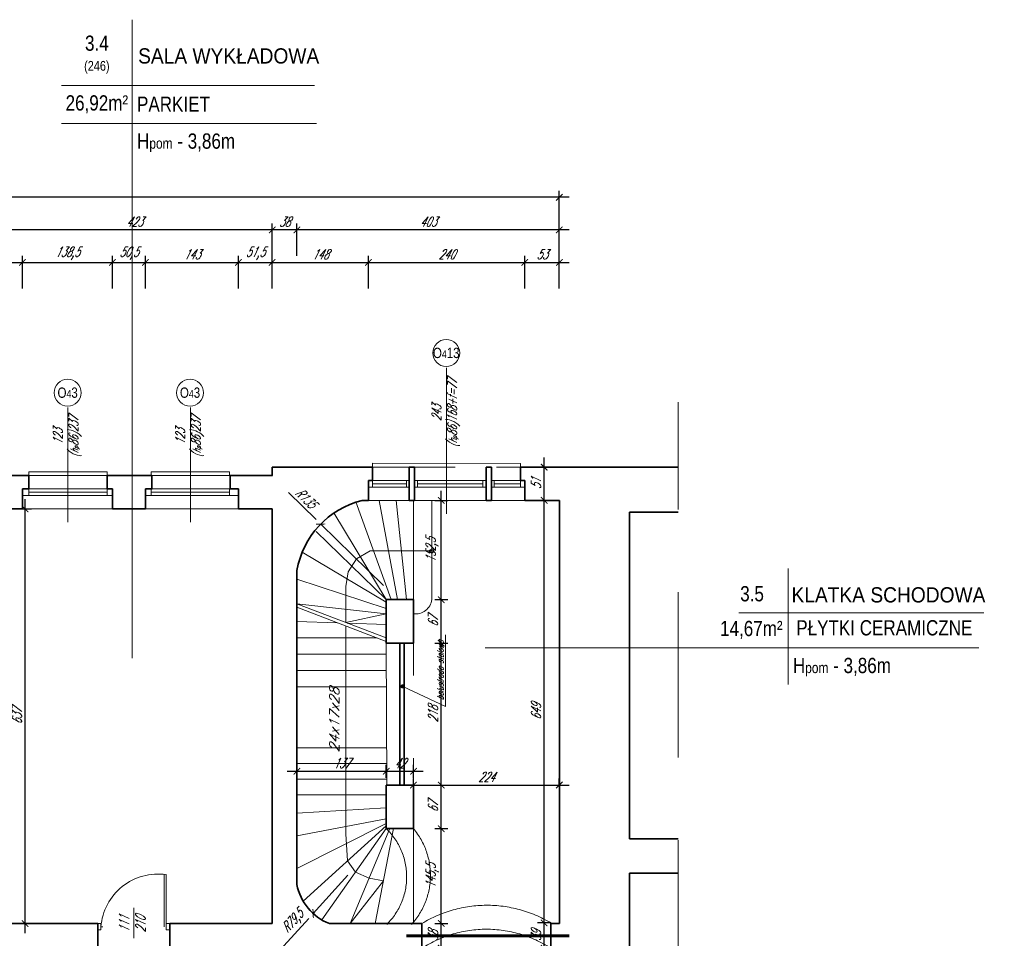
# Model space of a CAD drawing. Header units: millimetres. Extents: x 402 to 79005, y -7782 to 89952.
# Tile 81 of 256: x 26849 to 28362, y 16968 to 18379. Entities that reach past the tile are written whole.
import ezdxf

# ---------------------------------------------------------------- set-up
doc = ezdxf.new("R2010")
doc.units = ezdxf.units.MM
doc.header["$LTSCALE"] = 10
doc.linetypes.add('ACAD_ISO12W100', pattern=[21, 12, -3, 0, -3, 0, -3])
doc.linetypes.add('DASHED', pattern=[19.05, 12.7, -6.35])
doc.layers.get('0').update_dxf_attribs({"lineweight": 0})
doc.layers.get('Defpoints').update_dxf_attribs({"color": 253})
for name, color, linetype, lineweight in [('01 parter - ściany', 253, 'Continuous', 35), ('03-01_okna', 253, 'Continuous', 15), ('03-02_schody', 253, 'Continuous', 5), ('03_drzwi', 253, 'Continuous', 15), ('04-1_widok', 253, 'Continuous', 5), ('04-2_nad', 253, 'DASHED', 5), ('05-01_wymiary', 253, 'Continuous', 5), ('05-03_opis', 253, 'Continuous', 5)]:
    doc.layers.add(name, color=color, linetype=linetype, lineweight=lineweight)
doc.styles.add('ariel', font='ARIAL.TTF', dxfattribs={"width": 0.8})
doc.styles.add('ariel_wym', font='simplex.shx', dxfattribs={"width": 0.65, "oblique": 25})
doc.dimstyles.new('ariel 50', dxfattribs={"dimtxt": 15, "dimasz": 10, "dimexe": 10, "dimexo": 0, "dimgap": 5, "dimtad": 1, "dimdec": 1, "dimrnd": 0.5, "dimtxsty": 'ariel_wym', "dimblk": 'ARCHTICK', "dimcen": 2.5, "dimdle": 15, "dimazin": 0, "dimtfac": 1, "dimtdec": 1, "dimtix": 1, "dimtmove": 0, "dimatfit": 3, "dimldrblk": 'DOT', "dimfxl": 0, "dimarcsym": 0})
doc.dimstyles.new('ariel 50 wnętrze', dxfattribs={"dimtxt": 15, "dimasz": 10, "dimexe": 10, "dimexo": 0, "dimgap": 5, "dimtad": 1, "dimdec": 1, "dimrnd": 0.5, "dimtxsty": 'ariel_wym', "dimblk": 'ARCHTICK', "dimcen": 2.5, "dimdle": 15, "dimazin": 0, "dimtfac": 1, "dimtdec": 1, "dimtix": 1, "dimtmove": 0, "dimatfit": 3, "dimldrblk": 'DOT', "dimfxl": 0, "dimarcsym": 0})

# ---------------------------------------------------------------- blocks, each defined once
blk = doc.blocks.new('_ArchTick')
at = {"color": 0, "linetype": 'ByBlock', "const_width": 0.15}
blk.add_lwpolyline([(-0.5, -0.5), (0.5, 0.5)], dxfattribs=at)
blk = doc.blocks.new('*D2721')
at = {"layer": '05-01_wymiary', "color": 0, "lineweight": -2}
for p, q in [((27654.9, 16937.4), (27654.9, 17006.3)), ((27664.9, 16991.3), (27644.9, 16991.3)), ((27664.9, 16952.4), (27644.9, 16952.4))]:
    blk.add_line(p, q, dxfattribs=at)
at = {"layer": 'Defpoints', "color": 0, "lineweight": 0}
for p in [(27654.9, 16991.3), (27665.2, 16991.3), (27665.2, 16952.4)]:
    blk.add_point(p, dxfattribs=at)
at = {"layer": '05-01_wymiary', "color": 0, "lineweight": -2, "xscale": 10, "yscale": 10, "zscale": 10}
for p, rotation in [((27654.9, 16991.3), 90), ((27654.9, 16952.4), 270)]:
    blk.add_blockref('_ArchTick', p, dxfattribs=dict(at, rotation=rotation))
at = {"layer": '05-01_wymiary', "color": 0, "insert": (27642.4, 16971.8), "char_height": 15, "attachment_point": 5, "rotation": 90, "style": 'ariel_wym'}
blk.add_mtext('39', dxfattribs=at)
blk = doc.blocks.new('_Dot')
at = {"color": 0, "linetype": 'ByBlock', "lineweight": -2}
blk.add_line((-0.5, 0), (-1, 0), dxfattribs=at)
at = {"color": 0, "linetype": 'ByBlock', "const_width": 0.5}
blk.add_lwpolyline([(-0.25, 0, 1), (0.25, 0, 1)], format="xyb", close=True, dxfattribs=at)
blk = doc.blocks.new('*D2722')
at = {"layer": '05-01_wymiary', "color": 0, "lineweight": -2}
for p, q in [((27654.9, 16976.3), (27654.9, 17655.4)), ((27664.9, 17640.4), (27644.9, 17640.4)), ((27664.9, 16991.3), (27644.9, 16991.3))]:
    blk.add_line(p, q, dxfattribs=at)
at = {"layer": 'Defpoints', "color": 0, "lineweight": 0}
for p in [(27654.9, 17640.4), (27678.2, 17640.4), (27665.2, 16991.3)]:
    blk.add_point(p, dxfattribs=at)
at = {"layer": '05-01_wymiary', "color": 0, "lineweight": -2, "xscale": 10, "yscale": 10, "zscale": 10}
for p, rotation in [((27654.9, 17640.4), 90), ((27654.9, 16991.3), 270)]:
    blk.add_blockref('_ArchTick', p, dxfattribs=dict(at, rotation=rotation))
at = {"layer": '05-01_wymiary', "color": 0, "insert": (27642.4, 17315.8), "char_height": 15, "attachment_point": 5, "rotation": 90, "style": 'ariel_wym'}
blk.add_mtext('649', dxfattribs=at)
blk = doc.blocks.new('*D2723')
at = {"layer": '05-01_wymiary', "color": 0, "lineweight": -2}
for p, q in [((27654.9, 17625.4), (27654.9, 17706.4)), ((27664.9, 17691.4), (27644.9, 17691.4)), ((27664.9, 17640.4), (27644.9, 17640.4))]:
    blk.add_line(p, q, dxfattribs=at)
at = {"layer": 'Defpoints', "color": 0, "lineweight": 0}
for p in [(27654.9, 17691.4), (27680, 17691.4), (27678.2, 17640.4)]:
    blk.add_point(p, dxfattribs=at)
at = {"layer": '05-01_wymiary', "color": 0, "lineweight": -2, "xscale": 10, "yscale": 10, "zscale": 10}
for p, rotation in [((27654.9, 17691.4), 90), ((27654.9, 17640.4), 270)]:
    blk.add_blockref('_ArchTick', p, dxfattribs=dict(at, rotation=rotation))
at = {"layer": '05-01_wymiary', "color": 0, "insert": (27642.4, 17665.9), "char_height": 15, "attachment_point": 5, "rotation": 90, "style": 'ariel_wym'}
blk.add_mtext('51', dxfattribs=at)
blk = doc.blocks.new('*D2825')
at = {"layer": '05-01_wymiary', "color": 0, "lineweight": -2}
for p, q in [((27496.8, 16937.4), (27496.8, 17005.4)), ((27486.8, 16990.4), (27506.8, 16990.4)), ((27486.8, 16952.4), (27506.8, 16952.4))]:
    blk.add_line(p, q, dxfattribs=at)
at = {"layer": 'Defpoints', "color": 0, "lineweight": 0}
for p in [(27467.2, 16990.4), (27496.8, 16990.4), (27467.2, 16952.4)]:
    blk.add_point(p, dxfattribs=at)
at = {"layer": '05-01_wymiary', "color": 0, "lineweight": -2, "xscale": 10, "yscale": 10, "zscale": 10}
for p, rotation in [((27496.8, 16990.4), 90), ((27496.8, 16952.4), 270)]:
    blk.add_blockref('_ArchTick', p, dxfattribs=dict(at, rotation=rotation))
at = {"layer": '05-01_wymiary', "color": 0, "insert": (27484.3, 16971.4), "char_height": 15, "attachment_point": 5, "rotation": 90, "style": 'ariel_wym'}
blk.add_mtext('38', dxfattribs=at)
blk = doc.blocks.new('*D2826')
at = {"layer": '05-01_wymiary', "color": 0, "lineweight": -2}
for p, q in [((27496.8, 16975.4), (27496.8, 17151.1)), ((27486.8, 17136.1), (27506.8, 17136.1)), ((27486.8, 16990.4), (27506.8, 16990.4))]:
    blk.add_line(p, q, dxfattribs=at)
at = {"layer": 'Defpoints', "color": 0, "lineweight": 0}
for p in [(27454.2, 17136.1), (27496.8, 17136.1), (27467.2, 16990.4)]:
    blk.add_point(p, dxfattribs=at)
at = {"layer": '05-01_wymiary', "color": 0, "lineweight": -2, "xscale": 10, "yscale": 10, "zscale": 10}
for p, rotation in [((27496.8, 17136.1), 90), ((27496.8, 16990.4), 270)]:
    blk.add_blockref('_ArchTick', p, dxfattribs=dict(at, rotation=rotation))
at = {"layer": '05-01_wymiary', "color": 0, "insert": (27482.9, 17063.3), "char_height": 15, "attachment_point": 5, "rotation": 90, "style": 'ariel_wym'}
blk.add_mtext('145,5', dxfattribs=at)
blk = doc.blocks.new('*D2827')
at = {"layer": '05-01_wymiary', "color": 0, "lineweight": -2}
for p, q in [((27496.8, 17121.1), (27496.8, 17218.1)), ((27486.8, 17203.1), (27506.8, 17203.1)), ((27486.8, 17136.1), (27506.8, 17136.1))]:
    blk.add_line(p, q, dxfattribs=at)
at = {"layer": 'Defpoints', "color": 0, "lineweight": 0}
for p in [(27454.2, 17203.1), (27496.8, 17203.1), (27454.2, 17136.1)]:
    blk.add_point(p, dxfattribs=at)
at = {"layer": '05-01_wymiary', "color": 0, "lineweight": -2, "xscale": 10, "yscale": 10, "zscale": 10}
for p, rotation in [((27496.8, 17203.1), 90), ((27496.8, 17136.1), 270)]:
    blk.add_blockref('_ArchTick', p, dxfattribs=dict(at, rotation=rotation))
at = {"layer": '05-01_wymiary', "color": 0, "insert": (27484.3, 17169.6), "char_height": 15, "attachment_point": 5, "rotation": 90, "style": 'ariel_wym'}
blk.add_mtext('67', dxfattribs=at)
blk = doc.blocks.new('*D2828')
at = {"layer": '05-01_wymiary', "color": 0, "lineweight": -2}
for p, q in [((27486.8, 17420.9), (27506.8, 17420.9)), ((27496.8, 17188.1), (27496.8, 17435.9)), ((27486.8, 17203.1), (27506.8, 17203.1))]:
    blk.add_line(p, q, dxfattribs=at)
at = {"layer": 'Defpoints', "color": 0, "lineweight": 0}
for p in [(27454.2, 17420.9), (27496.8, 17420.9), (27454.2, 17203.1)]:
    blk.add_point(p, dxfattribs=at)
at = {"layer": '05-01_wymiary', "color": 0, "lineweight": -2, "xscale": 10, "yscale": 10, "zscale": 10}
for p, rotation in [((27496.8, 17420.9), 90), ((27496.8, 17203.1), 270)]:
    blk.add_blockref('_ArchTick', p, dxfattribs=dict(at, rotation=rotation))
at = {"layer": '05-01_wymiary', "color": 0, "insert": (27484.3, 17312), "char_height": 15, "attachment_point": 5, "rotation": 90, "style": 'ariel_wym'}
blk.add_mtext('218', dxfattribs=at)
blk = doc.blocks.new('*D2829')
at = {"layer": '05-01_wymiary', "color": 0, "lineweight": -2}
for p, q in [((27496.8, 17405.9), (27496.8, 17502.9)), ((27486.8, 17487.9), (27506.8, 17487.9)), ((27486.8, 17420.9), (27506.8, 17420.9))]:
    blk.add_line(p, q, dxfattribs=at)
at = {"layer": 'Defpoints', "color": 0, "lineweight": 0}
for p in [(27454.2, 17487.9), (27496.8, 17487.9), (27454.2, 17420.9)]:
    blk.add_point(p, dxfattribs=at)
at = {"layer": '05-01_wymiary', "color": 0, "lineweight": -2, "xscale": 10, "yscale": 10, "zscale": 10}
for p, rotation in [((27496.8, 17487.9), 90), ((27496.8, 17420.9), 270)]:
    blk.add_blockref('_ArchTick', p, dxfattribs=dict(at, rotation=rotation))
at = {"layer": '05-01_wymiary', "color": 0, "insert": (27484.3, 17454.4), "char_height": 15, "attachment_point": 5, "rotation": 90, "style": 'ariel_wym'}
blk.add_mtext('67', dxfattribs=at)
blk = doc.blocks.new('*D2830')
at = {"layer": '05-01_wymiary', "color": 0, "lineweight": -2}
for p, q in [((27496.8, 17472.9), (27496.8, 17655.2)), ((27486.8, 17640.2), (27506.8, 17640.2)), ((27486.8, 17487.9), (27506.8, 17487.9))]:
    blk.add_line(p, q, dxfattribs=at)
at = {"layer": 'Defpoints', "color": 0, "lineweight": 0}
for p in [(27455.8, 17640.2), (27496.8, 17640.2), (27454.2, 17487.9)]:
    blk.add_point(p, dxfattribs=at)
at = {"layer": '05-01_wymiary', "color": 0, "lineweight": -2, "xscale": 10, "yscale": 10, "zscale": 10}
for p, rotation in [((27496.8, 17640.2), 90), ((27496.8, 17487.9), 270)]:
    blk.add_blockref('_ArchTick', p, dxfattribs=dict(at, rotation=rotation))
at = {"layer": '05-01_wymiary', "color": 0, "insert": (27482.9, 17564), "char_height": 15, "attachment_point": 5, "rotation": 90, "style": 'ariel_wym'}
blk.add_mtext('152,5', dxfattribs=at)
blk = doc.blocks.new('*D2831')
at = {"layer": '05-01_wymiary', "color": 0, "lineweight": -2}
for p, q in [((27275.2, 17214.2), (27275.2, 17234.2)), ((27412.2, 17214.2), (27412.2, 17234.2)), ((27260.2, 17224.2), (27427.2, 17224.2))]:
    blk.add_line(p, q, dxfattribs=at)
at = {"layer": 'Defpoints', "color": 0, "lineweight": 0}
for p in [(27412.2, 17224.2), (27412.2, 17136.1), (27275.2, 17050.5)]:
    blk.add_point(p, dxfattribs=at)
at = {"layer": '05-01_wymiary', "color": 0, "lineweight": -2, "xscale": 10, "yscale": 10, "zscale": 10, "rotation": 180}
blk.add_blockref('_ArchTick', (27275.2, 17224.2), dxfattribs=at)
at = {"layer": '05-01_wymiary', "color": 0, "lineweight": -2, "xscale": 10, "yscale": 10, "zscale": 10}
blk.add_blockref('_ArchTick', (27412.2, 17224.2), dxfattribs=at)
at = {"layer": '05-01_wymiary', "color": 0, "insert": (27343.7, 17236.7), "char_height": 15, "attachment_point": 5, "style": 'ariel_wym'}
blk.add_mtext('137', dxfattribs=at)
blk = doc.blocks.new('*D2832')
at = {"layer": '05-01_wymiary', "color": 0, "lineweight": -2}
for p, q in [((27412.2, 17214.2), (27412.2, 17234.2)), ((27454.2, 17214.2), (27454.2, 17234.2)), ((27397.2, 17224.2), (27469.2, 17224.2))]:
    blk.add_line(p, q, dxfattribs=at)
at = {"layer": 'Defpoints', "color": 0, "lineweight": 0}
for p in [(27454.2, 17224.2), (27454.2, 17203.1), (27412.2, 17136.1)]:
    blk.add_point(p, dxfattribs=at)
at = {"layer": '05-01_wymiary', "color": 0, "lineweight": -2, "xscale": 10, "yscale": 10, "zscale": 10, "rotation": 180}
blk.add_blockref('_ArchTick', (27412.2, 17224.2), dxfattribs=at)
at = {"layer": '05-01_wymiary', "color": 0, "lineweight": -2, "xscale": 10, "yscale": 10, "zscale": 10}
blk.add_blockref('_ArchTick', (27454.2, 17224.2), dxfattribs=at)
at = {"layer": '05-01_wymiary', "color": 0, "insert": (27433.2, 17236.7), "char_height": 15, "attachment_point": 5, "style": 'ariel_wym'}
blk.add_mtext('42', dxfattribs=at)
blk = doc.blocks.new('*D2833')
at = {"layer": '05-01_wymiary', "color": 0, "lineweight": -2}
for p, q in [((27454.2, 17203.1), (27454.2, 17213.1)), ((27678.2, 17203.1), (27678.2, 17213.1)), ((27439.2, 17203.1), (27693.2, 17203.1))]:
    blk.add_line(p, q, dxfattribs=at)
at = {"layer": 'Defpoints', "color": 0, "lineweight": 0}
for p in [(27454.2, 17203.1), (27678.2, 17203.1), (27678.2, 17203.1)]:
    blk.add_point(p, dxfattribs=at)
at = {"layer": '05-01_wymiary', "color": 0, "lineweight": -2, "xscale": 10, "yscale": 10, "zscale": 10, "rotation": 180}
blk.add_blockref('_ArchTick', (27454.2, 17203.1), dxfattribs=at)
at = {"layer": '05-01_wymiary', "color": 0, "lineweight": -2, "xscale": 10, "yscale": 10, "zscale": 10}
blk.add_blockref('_ArchTick', (27678.2, 17203.1), dxfattribs=at)
at = {"layer": '05-01_wymiary', "color": 0, "insert": (27566.2, 17215.6), "char_height": 15, "attachment_point": 5, "style": 'ariel_wym'}
blk.add_mtext('224', dxfattribs=at)
blk = doc.blocks.new('*D2861')
at = {"layer": '05-01_wymiary', "color": 0, "lineweight": -2}
for p, q in [((26857.6, 16975.4), (26857.6, 17642.4)), ((26847.6, 17627.4), (26867.6, 17627.4)), ((26847.6, 16990.4), (26867.6, 16990.4))]:
    blk.add_line(p, q, dxfattribs=at)
at = {"layer": 'Defpoints', "color": 0, "lineweight": 0}
for p in [(26814.2, 17627.4), (26857.6, 17627.4), (26814.2, 16990.4)]:
    blk.add_point(p, dxfattribs=at)
at = {"layer": '05-01_wymiary', "color": 0, "lineweight": -2, "xscale": 10, "yscale": 10, "zscale": 10}
for p, rotation in [((26857.6, 17627.4), 90), ((26857.6, 16990.4), 270)]:
    blk.add_blockref('_ArchTick', p, dxfattribs=dict(at, rotation=rotation))
at = {"layer": '05-01_wymiary', "color": 0, "insert": (26845.1, 17308.9), "char_height": 15, "attachment_point": 5, "rotation": 90, "style": 'ariel_wym'}
blk.add_mtext('637', dxfattribs=at)
blk = doc.blocks.new('*D2997')
at = {"layer": '05-01_wymiary', "color": 0, "lineweight": -2}
for p, q in [((26648.5, 17965.9), (26648.5, 18015.9)), ((26853.5, 17965.9), (26853.5, 18015.9)), ((26633.5, 18005.9), (26868.5, 18005.9))]:
    blk.add_line(p, q, dxfattribs=at)
at = {"layer": 'Defpoints', "color": 0, "lineweight": 0}
for p in [(26853.5, 18005.9), (26648.5, 17627.4), (26853.5, 17627.4)]:
    blk.add_point(p, dxfattribs=at)
at = {"layer": '05-01_wymiary', "color": 0, "lineweight": -2, "xscale": 10, "yscale": 10, "zscale": 10, "rotation": 180}
blk.add_blockref('_ArchTick', (26648.5, 18005.9), dxfattribs=at)
at = {"layer": '05-01_wymiary', "color": 0, "lineweight": -2, "xscale": 10, "yscale": 10, "zscale": 10}
blk.add_blockref('_ArchTick', (26853.5, 18005.9), dxfattribs=at)
at = {"layer": '05-01_wymiary', "color": 0, "insert": (26751, 18018.4), "char_height": 15, "attachment_point": 5, "style": 'ariel_wym'}
blk.add_mtext('205', dxfattribs=at)
blk = doc.blocks.new('*D2998')
at = {"layer": '05-01_wymiary', "color": 0, "lineweight": -2}
for p, q in [((26853.5, 17965.9), (26853.5, 18015.9)), ((26991.9, 17965.9), (26991.9, 18015.9)), ((26838.5, 18005.9), (27006.9, 18005.9))]:
    blk.add_line(p, q, dxfattribs=at)
at = {"layer": 'Defpoints', "color": 0, "lineweight": 0}
for p in [(26991.9, 18005.9), (26853.5, 17627.4), (26991.9, 17627.4)]:
    blk.add_point(p, dxfattribs=at)
at = {"layer": '05-01_wymiary', "color": 0, "lineweight": -2, "xscale": 10, "yscale": 10, "zscale": 10, "rotation": 180}
blk.add_blockref('_ArchTick', (26853.5, 18005.9), dxfattribs=at)
at = {"layer": '05-01_wymiary', "color": 0, "lineweight": -2, "xscale": 10, "yscale": 10, "zscale": 10}
blk.add_blockref('_ArchTick', (26991.9, 18005.9), dxfattribs=at)
at = {"layer": '05-01_wymiary', "color": 0, "insert": (26922.7, 18019.8), "char_height": 15, "attachment_point": 5, "style": 'ariel_wym'}
blk.add_mtext('138,5', dxfattribs=at)
blk = doc.blocks.new('*D2999')
at = {"layer": '05-01_wymiary', "color": 0, "lineweight": -2}
for p, q in [((26991.9, 17965.9), (26991.9, 18015.9)), ((27042.5, 17965.9), (27042.5, 18015.9)), ((26976.9, 18005.9), (27057.5, 18005.9))]:
    blk.add_line(p, q, dxfattribs=at)
at = {"layer": 'Defpoints', "color": 0, "lineweight": 0}
for p in [(27042.5, 18005.9), (26991.9, 17627.4), (27042.5, 17627.4)]:
    blk.add_point(p, dxfattribs=at)
at = {"layer": '05-01_wymiary', "color": 0, "lineweight": -2, "xscale": 10, "yscale": 10, "zscale": 10, "rotation": 180}
blk.add_blockref('_ArchTick', (26991.9, 18005.9), dxfattribs=at)
at = {"layer": '05-01_wymiary', "color": 0, "lineweight": -2, "xscale": 10, "yscale": 10, "zscale": 10}
blk.add_blockref('_ArchTick', (27042.5, 18005.9), dxfattribs=at)
at = {"layer": '05-01_wymiary', "color": 0, "insert": (27017.2, 18019.8), "char_height": 15, "attachment_point": 5, "style": 'ariel_wym'}
blk.add_mtext('50,5', dxfattribs=at)
blk = doc.blocks.new('*D3000')
at = {"layer": '05-01_wymiary', "color": 0, "lineweight": -2}
for p, q in [((27042.5, 17965.9), (27042.5, 18015.9)), ((27185.5, 17965.9), (27185.5, 18015.9)), ((27027.5, 18005.9), (27200.5, 18005.9))]:
    blk.add_line(p, q, dxfattribs=at)
at = {"layer": 'Defpoints', "color": 0, "lineweight": 0}
for p in [(27185.5, 18005.9), (27042.5, 17627.4), (27185.5, 17627.4)]:
    blk.add_point(p, dxfattribs=at)
at = {"layer": '05-01_wymiary', "color": 0, "lineweight": -2, "xscale": 10, "yscale": 10, "zscale": 10, "rotation": 180}
blk.add_blockref('_ArchTick', (27042.5, 18005.9), dxfattribs=at)
at = {"layer": '05-01_wymiary', "color": 0, "lineweight": -2, "xscale": 10, "yscale": 10, "zscale": 10}
blk.add_blockref('_ArchTick', (27185.5, 18005.9), dxfattribs=at)
at = {"layer": '05-01_wymiary', "color": 0, "insert": (27114, 18018.4), "char_height": 15, "attachment_point": 5, "style": 'ariel_wym'}
blk.add_mtext('143', dxfattribs=at)
blk = doc.blocks.new('*D3001')
at = {"layer": '05-01_wymiary', "color": 0, "lineweight": -2}
for p, q in [((27185.5, 17965.9), (27185.5, 18015.9)), ((27237.2, 17965.9), (27237.2, 18015.9)), ((27170.5, 18005.9), (27252.2, 18005.9))]:
    blk.add_line(p, q, dxfattribs=at)
at = {"layer": 'Defpoints', "color": 0, "lineweight": 0}
for p in [(27237.2, 18005.9), (27185.5, 17627.4), (27237.2, 17627.4)]:
    blk.add_point(p, dxfattribs=at)
at = {"layer": '05-01_wymiary', "color": 0, "lineweight": -2, "xscale": 10, "yscale": 10, "zscale": 10, "rotation": 180}
blk.add_blockref('_ArchTick', (27185.5, 18005.9), dxfattribs=at)
at = {"layer": '05-01_wymiary', "color": 0, "lineweight": -2, "xscale": 10, "yscale": 10, "zscale": 10}
blk.add_blockref('_ArchTick', (27237.2, 18005.9), dxfattribs=at)
at = {"layer": '05-01_wymiary', "color": 0, "insert": (27211.4, 18019.8), "char_height": 15, "attachment_point": 5, "style": 'ariel_wym'}
blk.add_mtext('51,5', dxfattribs=at)
blk = doc.blocks.new('*D3002')
at = {"layer": '05-01_wymiary', "color": 0, "lineweight": -2}
for p, q in [((27237.2, 17965.9), (27237.2, 18015.9)), ((27385.2, 17965.9), (27385.2, 18015.9)), ((27222.2, 18005.9), (27400.2, 18005.9))]:
    blk.add_line(p, q, dxfattribs=at)
at = {"layer": 'Defpoints', "color": 0, "lineweight": 0}
for p in [(27385.2, 18005.9), (27385.2, 17640.4), (27237.2, 17627.4)]:
    blk.add_point(p, dxfattribs=at)
at = {"layer": '05-01_wymiary', "color": 0, "lineweight": -2, "xscale": 10, "yscale": 10, "zscale": 10, "rotation": 180}
blk.add_blockref('_ArchTick', (27237.2, 18005.9), dxfattribs=at)
at = {"layer": '05-01_wymiary', "color": 0, "lineweight": -2, "xscale": 10, "yscale": 10, "zscale": 10}
blk.add_blockref('_ArchTick', (27385.2, 18005.9), dxfattribs=at)
at = {"layer": '05-01_wymiary', "color": 0, "insert": (27311.2, 18018.4), "char_height": 15, "attachment_point": 5, "style": 'ariel_wym'}
blk.add_mtext('148', dxfattribs=at)
blk = doc.blocks.new('*D3003')
at = {"layer": '05-01_wymiary', "color": 0, "lineweight": -2}
for p, q in [((27385.2, 17965.9), (27385.2, 18015.9)), ((27625.2, 17965.9), (27625.2, 18015.9)), ((27370.2, 18005.9), (27640.2, 18005.9))]:
    blk.add_line(p, q, dxfattribs=at)
at = {"layer": 'Defpoints', "color": 0, "lineweight": 0}
for p in [(27625.2, 18005.9), (27385.2, 17640.4), (27625.2, 17640.4)]:
    blk.add_point(p, dxfattribs=at)
at = {"layer": '05-01_wymiary', "color": 0, "lineweight": -2, "xscale": 10, "yscale": 10, "zscale": 10, "rotation": 180}
blk.add_blockref('_ArchTick', (27385.2, 18005.9), dxfattribs=at)
at = {"layer": '05-01_wymiary', "color": 0, "lineweight": -2, "xscale": 10, "yscale": 10, "zscale": 10}
blk.add_blockref('_ArchTick', (27625.2, 18005.9), dxfattribs=at)
at = {"layer": '05-01_wymiary', "color": 0, "insert": (27505.2, 18018.4), "char_height": 15, "attachment_point": 5, "style": 'ariel_wym'}
blk.add_mtext('240', dxfattribs=at)
blk = doc.blocks.new('*D3004')
at = {"layer": '05-01_wymiary', "color": 0, "lineweight": -2}
for p, q in [((27625.2, 17965.9), (27625.2, 18015.9)), ((27678.2, 17965.9), (27678.2, 18015.9)), ((27610.2, 18005.9), (27693.2, 18005.9))]:
    blk.add_line(p, q, dxfattribs=at)
at = {"layer": 'Defpoints', "color": 0, "lineweight": 0}
for p in [(27678.2, 18005.9), (27625.2, 17640.4), (27678.2, 17640.4)]:
    blk.add_point(p, dxfattribs=at)
at = {"layer": '05-01_wymiary', "color": 0, "lineweight": -2, "xscale": 10, "yscale": 10, "zscale": 10, "rotation": 180}
blk.add_blockref('_ArchTick', (27625.2, 18005.9), dxfattribs=at)
at = {"layer": '05-01_wymiary', "color": 0, "lineweight": -2, "xscale": 10, "yscale": 10, "zscale": 10}
blk.add_blockref('_ArchTick', (27678.2, 18005.9), dxfattribs=at)
at = {"layer": '05-01_wymiary', "color": 0, "insert": (27651.7, 18018.4), "char_height": 15, "attachment_point": 5, "style": 'ariel_wym'}
blk.add_mtext('53', dxfattribs=at)
blk = doc.blocks.new('*D3018')
at = {"layer": '05-01_wymiary', "color": 0, "lineweight": -2}
for p, q in [((27275.2, 18015.9), (27275.2, 18065.9)), ((27678.2, 18015.9), (27678.2, 18065.9)), ((27693.2, 18055.9), (27260.2, 18055.9))]:
    blk.add_line(p, q, dxfattribs=at)
at = {"layer": 'Defpoints', "color": 0, "lineweight": 0}
for p in [(27275.2, 18055.9), (27678.2, 17640.4), (27275.2, 17532.4)]:
    blk.add_point(p, dxfattribs=at)
at = {"layer": '05-01_wymiary', "color": 0, "lineweight": -2, "xscale": 10, "yscale": 10, "zscale": 10, "rotation": 180}
blk.add_blockref('_ArchTick', (27275.2, 18055.9), dxfattribs=at)
at = {"layer": '05-01_wymiary', "color": 0, "lineweight": -2, "xscale": 10, "yscale": 10, "zscale": 10}
blk.add_blockref('_ArchTick', (27678.2, 18055.9), dxfattribs=at)
at = {"layer": '05-01_wymiary', "color": 0, "insert": (27476.7, 18068.4), "char_height": 15, "attachment_point": 5, "style": 'ariel_wym'}
blk.add_mtext('403', dxfattribs=at)
blk = doc.blocks.new('*D3019')
at = {"layer": '05-01_wymiary', "color": 0, "lineweight": -2}
for p, q in [((27237.2, 18015.9), (27237.2, 18065.9)), ((27275.2, 18015.9), (27275.2, 18065.9)), ((27290.2, 18055.9), (27222.2, 18055.9))]:
    blk.add_line(p, q, dxfattribs=at)
at = {"layer": 'Defpoints', "color": 0, "lineweight": 0}
for p in [(27237.2, 18055.9), (27237.2, 17627.4), (27275.2, 17532.4)]:
    blk.add_point(p, dxfattribs=at)
at = {"layer": '05-01_wymiary', "color": 0, "lineweight": -2, "xscale": 10, "yscale": 10, "zscale": 10, "rotation": 180}
blk.add_blockref('_ArchTick', (27237.2, 18055.9), dxfattribs=at)
at = {"layer": '05-01_wymiary', "color": 0, "lineweight": -2, "xscale": 10, "yscale": 10, "zscale": 10}
blk.add_blockref('_ArchTick', (27275.2, 18055.9), dxfattribs=at)
at = {"layer": '05-01_wymiary', "color": 0, "insert": (27256.2, 18068.4), "char_height": 15, "attachment_point": 5, "style": 'ariel_wym'}
blk.add_mtext('38', dxfattribs=at)
blk = doc.blocks.new('*D3020')
at = {"layer": '05-01_wymiary', "color": 0, "lineweight": -2}
for p, q in [((26814.2, 18015.9), (26814.2, 18065.9)), ((27237.2, 18015.9), (27237.2, 18065.9)), ((27252.2, 18055.9), (26799.2, 18055.9))]:
    blk.add_line(p, q, dxfattribs=at)
at = {"layer": 'Defpoints', "color": 0, "lineweight": 0}
for p in [(26814.2, 18055.9), (26814.2, 17627.4), (27237.2, 17627.4)]:
    blk.add_point(p, dxfattribs=at)
at = {"layer": '05-01_wymiary', "color": 0, "lineweight": -2, "xscale": 10, "yscale": 10, "zscale": 10, "rotation": 180}
blk.add_blockref('_ArchTick', (26814.2, 18055.9), dxfattribs=at)
at = {"layer": '05-01_wymiary', "color": 0, "lineweight": -2, "xscale": 10, "yscale": 10, "zscale": 10}
blk.add_blockref('_ArchTick', (27237.2, 18055.9), dxfattribs=at)
at = {"layer": '05-01_wymiary', "color": 0, "insert": (27025.7, 18068.4), "char_height": 15, "attachment_point": 5, "style": 'ariel_wym'}
blk.add_mtext('423', dxfattribs=at)
blk = doc.blocks.new('*D3043')
at = {"layer": '05-01_wymiary', "color": 0, "lineweight": -2}
for p, q in [((27693.2, 18105.9), (22842.8, 18105.9)), ((22857.8, 18065.9), (22857.8, 18115.9)), ((27678.2, 18065.9), (27678.2, 18115.9))]:
    blk.add_line(p, q, dxfattribs=at)
at = {"layer": 'Defpoints', "color": 0, "lineweight": 0}
for p in [(22857.8, 18105.9), (27678.2, 17640.4), (22857.8, 17627.4)]:
    blk.add_point(p, dxfattribs=at)
at = {"layer": '05-01_wymiary', "color": 0, "lineweight": -2, "xscale": 10, "yscale": 10, "zscale": 10, "rotation": 180}
blk.add_blockref('_ArchTick', (22857.8, 18105.9), dxfattribs=at)
at = {"layer": '05-01_wymiary', "color": 0, "lineweight": -2, "xscale": 10, "yscale": 10, "zscale": 10}
blk.add_blockref('_ArchTick', (27678.2, 18105.9), dxfattribs=at)
at = {"layer": '05-01_wymiary', "color": 0, "insert": (25268, 18119.8), "char_height": 15, "attachment_point": 5, "style": 'ariel_wym'}
blk.add_mtext('4820,5', dxfattribs=at)
blk = doc.blocks.new('*D3053')
at = {"layer": '05-01_wymiary', "color": 0, "lineweight": -2}
for p, q in [((27262.5, 17652.3), (27304.7, 17611)), ((27408.3, 17509.5), (27311.8, 17604))]:
    blk.add_line(p, q, dxfattribs=at)
at = {"layer": 'Defpoints', "color": 0, "lineweight": 0}
for p in [(27311.8, 17604), (27408.3, 17509.5)]:
    blk.add_point(p, dxfattribs=at)
at = {"layer": '05-01_wymiary', "color": 0, "lineweight": -2, "xscale": 10, "yscale": 10, "zscale": 10, "rotation": 315.5896491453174}
blk.add_blockref('_ArchTick', (27311.8, 17604), dxfattribs=at)
at = {"layer": '05-01_wymiary', "color": 0, "insert": (27288.8, 17644.1), "char_height": 15, "attachment_point": 5, "rotation": 315.5896, "style": 'ariel_wym'}
blk.add_mtext('R135', dxfattribs=at)
blk = doc.blocks.new('*D3054')
at = {"layer": '05-01_wymiary', "color": 0, "lineweight": -2}
for p, q in [((27353.5, 17064.7), (27300.1, 17005.7)), ((27249.4, 16949.8), (27293.4, 16998.3))]:
    blk.add_line(p, q, dxfattribs=at)
at = {"layer": 'Defpoints', "color": 0, "lineweight": 0}
for p in [(27353.5, 17064.7), (27300.1, 17005.7)]:
    blk.add_point(p, dxfattribs=at)
at = {"layer": '05-01_wymiary', "color": 0, "lineweight": -2, "xscale": 10, "yscale": 10, "zscale": 10, "rotation": 47.81576372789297}
blk.add_blockref('_ArchTick', (27300.1, 17005.7), dxfattribs=at)
at = {"layer": '05-01_wymiary', "color": 0, "insert": (27269.7, 16992.9), "char_height": 15, "attachment_point": 5, "rotation": 47.8158, "style": 'ariel_wym'}
blk.add_mtext('R79,5', dxfattribs=at)

msp = doc.modelspace()

# ---------------------------------------------------------------- hatches: boundary and pattern name
at = {"layer": '03_drzwi'}
msp.add_hatch(color=256, dxfattribs=at).paths.add_polyline_path([(27440.413, 17354.608, 1), (27434.148, 17354.608, 1)])

# ---------------------------------------------------------------- linework, layer by layer
at = {"layer": '01 parter - ściany'}
for p, q in [((26853.538, 17678.403), (26648.538, 17678.403)), ((27042.538, 17678.403), (26991.938, 17678.403)), ((27185.538, 17678.403), (27237.538, 17678.403)), ((27385.226, 17691.403), (27237.226, 17691.403)), ((27237.226, 17678.403), (27237.226, 17691.403)), ((27447.792, 17640.187), (27447.792, 17691.187)), ((27447.792, 17691.187), (27455.792, 17691.187)), ((27455.792, 17640.187), (27455.792, 17691.187)), ((27565.792, 17640.187), (27565.792, 17691.187)), ((27565.792, 17691.187), (27573.792, 17691.187)), ((27573.792, 17640.187), (27573.792, 17691.187)), ((27734.692, 17691.403), (27625.226, 17691.403)), ((27860.903, 17691.403), (27734.692, 17691.403)), ((27385.226, 17640.403), (27385.226, 17670.687)), ((27625.226, 17670.903), (27625.226, 17660.903)), ((27625.226, 17640.403), (27625.226, 17670.687)), ((26853.538, 17657.904), (26853.538, 17627.403)), ((26991.938, 17657.904), (26991.938, 17627.403)), ((27042.538, 17657.904), (27042.538, 17627.403)), ((27185.538, 17657.904), (27185.538, 17627.403)), ((27385.226, 17640.403), (27375.226, 17640.403)), ((27447.792, 17640.187), (27455.792, 17640.187)), ((27565.792, 17640.187), (27573.792, 17640.187)), ((27678.226, 17640.403), (27625.226, 17640.403)), ((27678.226, 16990.403), (27678.226, 17640.403)), ((26814.538, 17627.403), (26853.538, 17627.403)), ((26991.938, 17627.403), (27042.538, 17627.403)), ((27185.538, 17627.403), (27237.226, 17627.403)), ((27237.226, 17627.403), (27237.226, 16990.403)), ((27786.174, 17120.403), (27786.174, 17622.403)), ((27786.174, 17622.403), (27860.903, 17622.403)), ((27275.226, 17532.41), (27275.226, 17050.457)), ((27412.206, 17420.903), (27412.206, 17487.903)), ((27454.226, 17487.903), (27412.206, 17487.903)), ((27454.226, 17487.903), (27454.226, 17420.903)), ((27454.226, 17420.903), (27412.206, 17420.903)), ((27433.216, 17420.903), (27433.216, 17203.103)), ((27439.959, 17420.903), (27439.959, 17203.103)), ((27412.206, 17136.103), (27412.206, 17203.103)), ((27454.226, 17203.103), (27412.206, 17203.103)), ((27454.226, 17203.103), (27454.226, 17136.103)), ((27454.226, 17136.103), (27412.206, 17136.103)), ((27860.903, 17120.403), (27786.174, 17120.403)), ((27786.174, 16850.612), (27786.174, 17067.612)), ((27860.903, 17067.612), (27786.174, 17067.612)), ((26814.226, 16990.403), (26969.226, 16990.403)), ((26969.226, 16952.403), (26969.226, 16990.403)), ((27080.226, 16990.403), (27237.226, 16990.403)), ((27080.226, 16952.403), (27080.226, 16990.403)), ((27325.02, 16990.403), (27467.226, 16990.403)), ((27467.226, 16990.403), (27467.226, 16952.403)), ((27678.226, 16990.403), (27665.226, 16990.403)), ((27665.226, 16990.403), (27665.226, 16952.403))]:
    msp.add_line(p, q, dxfattribs=at)
for points in [[(26853.538, 17678.404), (26863.538, 17678.404), (26863.538, 17657.904), (26853.538, 17657.904)], [(26993.538, 17678.404), (26983.538, 17678.404), (26983.538, 17657.904), (26991.938, 17657.904)], [(27042.538, 17678.404), (27052.538, 17678.404), (27052.538, 17657.904), (27042.538, 17657.904)], [(27185.538, 17678.403), (27172.538, 17678.404), (27172.538, 17657.904), (27185.538, 17657.904)], [(27385.226, 17691.403), (27391.191, 17691.403), (27391.191, 17670.687), (27385.226, 17670.687)], [(27625.226, 17691.403), (27618.8, 17691.187), (27618.8, 17670.687), (27625.226, 17670.687)]]:
    msp.add_lwpolyline(points, dxfattribs=at)
for centre, radius, start, end in [((27408.255, 17509.523), 134.983, 104.163411, 170.23781), ((27353.528, 17064.711), 79.589, 190.317337, 249.01088)]:
    msp.add_arc(centre, radius, start, end, dxfattribs=at)
at = {"layer": '03-01_okna', "linetype": 'DASHED'}
for p, q in [((26863.538, 17678.403), (26983.538, 17678.403)), ((27051.538, 17678.403), (27171.538, 17678.403)), ((27391.191, 17691.403), (27618.8, 17691.187))]:
    msp.add_line(p, q, dxfattribs=at)
at = {"layer": '03-01_okna', "linetype": 'Continuous', "lineweight": 0}
for p, q in [((27447.792, 17670.687), (27385.226, 17670.687)), ((27391.191, 17670.687), (27391.191, 17660.687)), ((27443.507, 17665.687), (27391.191, 17665.687)), ((27443.507, 17670.687), (27443.507, 17660.687)), ((27463.792, 17670.687), (27455.792, 17670.687)), ((27460.343, 17670.687), (27460.343, 17660.687)), ((27560.675, 17665.549), (27460.343, 17665.687)), ((27543.792, 17670.687), (27463.792, 17670.687)), ((27553.792, 17670.687), (27543.792, 17670.687)), ((27565.792, 17670.687), (27553.792, 17670.687)), ((27560.675, 17670.549), (27560.675, 17660.549)), ((27565.792, 17670.687), (27565.792, 17660.687)), ((27573.792, 17670.687), (27573.792, 17660.687)), ((27625.226, 17670.687), (27573.792, 17670.687)), ((27578.28, 17670.687), (27578.28, 17660.687)), ((27618.8, 17665.687), (27578.28, 17665.687)), ((27618.8, 17670.687), (27618.8, 17660.687)), ((26853.538, 17657.903), (26991.938, 17657.903)), ((26853.538, 17647.903), (26991.938, 17647.903)), ((26853.538, 17647.903), (26863.538, 17647.903)), ((26863.538, 17647.903), (26863.538, 17657.903)), ((26863.538, 17652.903), (26983.538, 17652.903)), ((26983.538, 17647.903), (26983.538, 17657.903)), ((27042.538, 17657.903), (27185.538, 17657.903)), ((27042.538, 17647.903), (27185.538, 17647.903)), ((27042.538, 17647.903), (27051.538, 17647.903)), ((27051.538, 17647.903), (27051.538, 17657.903)), ((27051.538, 17652.903), (27171.538, 17652.903)), ((27171.538, 17647.903), (27171.538, 17657.903)), ((27185.538, 17647.903), (27171.538, 17647.903)), ((27447.792, 17660.687), (27385.226, 17660.687)), ((27455.792, 17660.687), (27463.792, 17660.687)), ((27463.792, 17660.687), (27543.792, 17660.687)), ((27543.792, 17660.687), (27553.792, 17660.687)), ((27565.792, 17660.687), (27553.792, 17660.687)), ((27625.226, 17660.687), (27573.792, 17660.687))]:
    msp.add_line(p, q, dxfattribs=at)
for points in [[(27618.8, 17691.187), (27618.8, 17697.187), (27391.191, 17697.403), (27391.191, 17691.403)], [(26983.538, 17678.403), (26983.538, 17684.403), (26863.538, 17684.403), (26863.538, 17678.403)], [(27171.538, 17678.403), (27171.538, 17684.403), (27051.538, 17684.403), (27051.538, 17678.403)]]:
    msp.add_lwpolyline(points, dxfattribs=at)
at = {"layer": '03-02_schody'}
for p, q in [((27420.114, 17487.903), (27365.474, 17638.052)), ((27385.226, 17640.403), (27482.434, 17640.403)), ((27401.71, 17640.403), (27429.654, 17487.903)), ((27443.435, 17487.903), (27427.823, 17640.403)), ((27454.226, 17487.903), (27454.226, 17640.403)), ((27482.434, 17640.403), (27482.434, 17487.903)), ((27412.206, 17487.903), (27331.816, 17621.419)), ((27412.206, 17487.903), (27304.838, 17592.524)), ((27412.206, 17483.753), (27283.329, 17560.652)), ((27366.847, 17550.334), (27387.904, 17562.696)), ((27387.904, 17562.696), (27482.434, 17562.696)), ((27353.636, 17530.456), (27366.847, 17550.334)), ((27350.216, 17508.045), (27353.636, 17530.456)), ((27412.206, 17474.287), (27275.226, 17519.289)), ((27350.216, 17487.903), (27350.216, 17508.045)), ((27412.206, 17465.845), (27275.226, 17481.454)), ((27275.226, 17481.454), (27412.206, 17429.037)), ((27350.216, 17452.758), (27350.216, 17487.903)), ((27275.226, 17476.101), (27412.206, 17423.683)), ((27275.226, 17454.473), (27337.183, 17452.392)), ((27350.216, 17452.758), (27412.206, 17465.845)), ((27352.519, 17451.877), (27412.206, 17449.872)), ((27350.216, 17127.903), (27350.216, 17447.405)), ((27275.226, 17429.037), (27398.216, 17429.037)), ((27412.321, 17420.903), (27413.205, 17203.103)), ((27275.226, 17404.037), (27412.206, 17404.037)), ((27275.226, 17379.037), (27412.206, 17379.037)), ((27275.226, 17354.037), (27412.206, 17354.037)), ((27275.226, 17260.037), (27412.206, 17260.037)), ((27275.226, 17236.037), (27412.206, 17236.037)), ((27412.206, 17212.037), (27275.226, 17212.037)), ((27411.727, 17187.851), (27275.226, 17187.851)), ((27412.206, 17167.952), (27275.226, 17159.759)), ((27412.206, 17150.989), (27275.226, 17125.035)), ((27412.206, 17143.96), (27275.226, 17074.746)), ((27412.206, 17140.577), (27284.726, 17024.703)), ((27412.206, 17136.103), (27313.467, 16995.939)), ((27417.656, 17136.103), (27356.969, 16990.403)), ((27423.563, 17136.103), (27395.166, 16990.403)), ((27350.216, 17127.903), (27352.913, 17086.683)), ((27352.913, 17086.683), (27364.933, 17068.997)), ((27364.933, 17068.997), (27386.043, 17060.204)), ((27386.043, 17060.204), (27407.938, 17055.937)), ((27407.938, 17055.937), (27356.969, 16990.403))]:
    msp.add_line(p, q, dxfattribs=at)
msp.add_circle((27482.434, 17562.696), 3, dxfattribs=at)
msp.add_arc((27457.698, 17490.911), 24.919, 261.991001, 353.067384, dxfattribs=at)
at = {"layer": '03_drzwi'}
for p, q in [((27503.482, 17323.861), (27503.482, 17433.597)), ((27437.81, 17354.261), (27503.482, 17323.861)), ((27071.316, 16985.403), (27071.346, 17065.403)), ((27074.316, 16985.403), (27074.316, 17065.403)), ((27074.316, 16985.403), (27074.316, 17065.403)), ((27024.536, 16967.866), (27024.536, 17014.513)), ((26974.226, 16990.403), (26969.226, 16990.403)), ((26974.226, 16980.403), (26974.226, 16990.403)), ((26977.226, 16985.403), (26974.226, 16985.403)), ((27079.316, 16990.403), (27074.316, 16990.403)), ((27074.316, 16990.403), (27074.316, 16980.403)), ((27454.226, 16990.403), (27467.226, 16990.403)), ((26969.226, 16980.403), (26974.226, 16980.403)), ((27074.316, 16980.403), (27079.316, 16980.403))]:
    msp.add_line(p, q, dxfattribs=at)
msp.add_arc((27061.629, 16978.664), 87.662, 81.678124, 175.59083, dxfattribs=at)
at = {"layer": '04-1_widok'}
for p, q in [((27625.226, 17640.403), (27385.226, 17640.403)), ((26853.538, 17627.403), (26991.938, 17627.403)), ((27042.538, 17627.403), (27185.538, 17627.403))]:
    msp.add_line(p, q, dxfattribs=at)
at = {"layer": '04-2_nad', "ltscale": 2}
msp.add_line((27454.226, 16990.403), (27454.226, 17640.403), dxfattribs=at)
for centre, radius, start, end in [((27340.96, 17062.163), 102.76, 314.672516, 46.016553), ((27368.241, 17064.33), 112.003, 317.793988, 39.852045), ((27566.958, 16826.726), 191.668, 59.156517, 121.355124), ((27566.226, 16799.257), 182.359, 57.119658, 122.880352)]:
    msp.add_arc(centre, radius, start, end, dxfattribs=at)
at = {"layer": '05-03_opis'}
for p, q in [((27022.362, 18378.756), (27022.362, 17398.191)), ((26913.449, 18277.621), (27302.023, 18277.621)), ((26913.449, 18219.264), (27305.177, 18219.264)), ((28029.635, 17535.502), (28029.635, 17357.724)), ((27953.856, 17467.368), (28330.076, 17467.368)), ((27564.297, 17413.725), (28322.499, 17413.725))]:
    msp.add_line(p, q, dxfattribs=at)
at = {"layer": '05-03_opis', "lineweight": 0}
for p, q in [((27504.996, 17619.91), (27504.996, 17844.102)), ((26923.538, 17607.018), (26923.538, 17783.036)), ((27111.538, 17607.018), (27111.538, 17783.036))]:
    msp.add_line(p, q, dxfattribs=at)
at = {"layer": '05-03_opis', "linetype": 'DASHED', "ltscale": 2}
msp.add_line((27860.903, 13816.403), (27860.903, 17791.403), dxfattribs=at)
at = {"layer": '05-03_opis', "linetype": 'ACAD_ISO12W100', "ltscale": 5, "const_width": 5}
msp.add_lwpolyline([(27443.431, 16971.403), (27693.739, 16971.403)], dxfattribs=at)
at = {"layer": '05-03_opis', "lineweight": 0}
for centre in [(27504.496, 17866.791), (26923.038, 17805.725), (27111.038, 17805.725)]:
    msp.add_circle(centre, 20.689, dxfattribs=at)

# ---------------------------------------------------------------- texts
at = {"layer": '03_drzwi', "rotation": 90, "style": 'ariel_wym'}
for s, insert, char_height, width, attachment_point in [('balustrada stalowa', (27490.514, 17333.465), 10, 131.7964, 1), ('111\\P210', (27042.412, 16976.802), 15, 160.59049, 7)]:
    msp.add_mtext(s, dxfattribs=dict(at, insert=insert, char_height=char_height, width=width, attachment_point=attachment_point))
at = {"layer": '05-03_opis', "char_height": 23.4234, "style": 'ariel'}
for s, insert, width, attachment_point in [('{\\fArial|b0|i0|c238|p34;3.4\\P\\H0.6404x;(246)}', (26967.906, 18325.125), 108.9126, 5), ('\\W0.9;{\\fArial|b0|i0|c238|p34;SALA WYKŁADOWA}', (27031.274, 18322.932), 356.6375, 4), ('{\\fArial|b0|i0|c238|p34;26,92m²}', (26967.906, 18248.718), 108.9126, 5), (' PARKIET', (27022.362, 18248.993), 322.78897, 4), ('{\\fArial|b0|i0|c238|p34; H\\H0.7x;pom\\H1.429x; - 3,86m}', (27022.362, 18189.81), 322.789, 4), ('{\\fArial|b0|i0|c238|p34;3.5}', (27974.212, 17496.806), 108.9126, 5), ('\\W0.9;{\\fArial|b0|i0|c238|p34;KLATKA SCHODOWA}', (28034.772, 17495.064), 356.6375, 4), ('{\\fArial|b0|i0|c238|p34;14,67m²}', (27973.087, 17441.391), 108.9126, 5), ('{\\fArial|b0|i0|c238|p34;PŁYTKI CERAMICZNE}', (28042.1, 17444.455), 322.789, 4), ('{\\fArial|b0|i0|c238|p34; H\\H0.7x;pom\\H1.429x; - 3,86m}', (28029.635, 17384.271), 322.789, 4)]:
    msp.add_mtext(s, dxfattribs=dict(at, insert=insert, width=width, attachment_point=attachment_point))
at = {"layer": '05-03_opis', "lineweight": 0, "char_height": 15.84, "width": 75.19353, "attachment_point": 5, "style": 'ariel'}
for s, insert in [('O{\\H0.7576x;4}13', (27504.496, 17866.791)), ('O{\\H0.7576x;4}3', (26923.038, 17805.725)), ('O{\\H0.7576x;4}3', (27111.038, 17805.725))]:
    msp.add_mtext(s, dxfattribs=dict(at, insert=insert))
at = {"layer": '05-03_opis', "lineweight": 0, "attachment_point": 5, "rotation": 90, "style": 'ariel_wym'}
for s, insert, char_height, width in [('243\\P({\\H0.8333x;h\\H0.6x;p}86)168+f=77', (27503.925, 17774.555), 14.4, 62.66128), ('123\\P({\\H0.8333x;h\\H0.6x;p}86)237', (26922.467, 17738.153), 14.4, 62.66128), ('123\\P({\\H0.8333x;h\\H0.6x;p}86)237', (27110.467, 17738.153), 14.4, 62.66128), ('{\\W1;24x17x28}', (27332.524, 17302.81), 15, 55)]:
    msp.add_mtext(s, dxfattribs=dict(at, insert=insert, char_height=char_height, width=width))

# ---------------------------------------------------------------- dimensions: what is measured, and where the dimension line sits
at = {"layer": '05-01_wymiary'}
for base, p1, p2, dimstyle, picture, middle in [((22857.824, 18105.919), (27678.226, 17640.403), (22857.824, 17627.403), 'ariel 50', '*D3043', (25268.025, 18119.848)), ((26814.226, 18055.919), (27237.226, 17627.403), (26814.226, 17627.403), 'ariel 50', '*D3020', (27025.726, 18068.419)), ((27237.226, 18055.919), (27275.226, 17532.41), (27237.226, 17627.403), 'ariel 50', '*D3019', (27256.226, 18068.419)), ((27275.226, 18055.919), (27678.226, 17640.403), (27275.226, 17532.41), 'ariel 50', '*D3018', (27476.726, 18068.419)), ((26853.538, 18005.919), (26648.538, 17627.403), (26853.538, 17627.403), 'ariel 50', '*D2997', (26751.038, 18018.419)), ((26991.938, 18005.919), (26853.538, 17627.403), (26991.938, 17627.403), 'ariel 50', '*D2998', (26922.738, 18019.848)), ((27042.538, 18005.919), (26991.938, 17627.403), (27042.538, 17627.403), 'ariel 50', '*D2999', (27017.238, 18019.848)), ((27185.538, 18005.919), (27042.538, 17627.403), (27185.538, 17627.403), 'ariel 50', '*D3000', (27114.038, 18018.419)), ((27237.226, 18005.919), (27185.538, 17627.403), (27237.226, 17627.403), 'ariel 50', '*D3001', (27211.382, 18019.848)), ((27385.226, 18005.919), (27237.226, 17627.403), (27385.226, 17640.403), 'ariel 50', '*D3002', (27311.226, 18018.419)), ((27625.226, 18005.919), (27385.226, 17640.403), (27625.226, 17640.403), 'ariel 50', '*D3003', (27505.226, 18018.419)), ((27678.226, 18005.919), (27625.226, 17640.403), (27678.226, 17640.403), 'ariel 50', '*D3004', (27651.726, 18018.419)), ((27412.206, 17224.181), (27275.226, 17050.457), (27412.206, 17136.103), 'ariel 50 wnętrze', '*D2831', (27343.716, 17236.681))]:
    dim = msp.add_linear_dim(base=base, p1=p1, p2=p2, dimstyle=dimstyle, dxfattribs=at)
    dim.commit()
    dim.dimension.update_dxf_attribs({"geometry": picture, "text_midpoint": middle})
for base, p1, p2, picture, middle in [((27654.912, 17691.403), (27678.226, 17640.403), (27679.959, 17691.403), '*D2723', (27642.412, 17665.903)), ((27496.805, 17640.187), (27454.226, 17487.903), (27455.792, 17640.187), '*D2830', (27482.876, 17564.045)), ((27654.912, 17640.403), (27665.226, 16991.287), (27678.226, 17640.403), '*D2722', (27642.412, 17315.845)), ((27496.805, 17487.903), (27454.226, 17420.903), (27454.226, 17487.903), '*D2829', (27484.305, 17454.403)), ((27496.805, 17420.903), (27454.226, 17203.103), (27454.226, 17420.903), '*D2828', (27484.305, 17312.003)), ((27496.805, 17203.103), (27454.226, 17136.103), (27454.226, 17203.103), '*D2827', (27484.305, 17169.603)), ((27496.805, 17136.103), (27467.226, 16990.403), (27454.226, 17136.103), '*D2826', (27482.876, 17063.253)), ((27496.805, 16990.403), (27467.226, 16952.403), (27467.226, 16990.403), '*D2825', (27484.305, 16971.403)), ((27654.912, 16991.287), (27665.226, 16952.403), (27665.226, 16991.287), '*D2721', (27642.412, 16971.845))]:
    dim = msp.add_linear_dim(base=base, p1=p1, p2=p2, angle=90, dimstyle='ariel 50 wnętrze', override={"dimtmove": 1}, dxfattribs=at)
    dim.commit()
    dim.dimension.update_dxf_attribs({"geometry": picture, "text_midpoint": middle})
for center, mpoint, picture, middle in [((27408.255, 17509.523), (27311.83, 17603.983), '*D3053', (27288.778, 17644.064)), ((27353.528, 17064.711), (27300.082, 17005.736), '*D3054', (27257.686, 16979.696))]:
    dim = msp.add_radius_dim(center=center, mpoint=mpoint, dimstyle='ariel 50', dxfattribs=at)
    dim.commit()
    dim.dimension.update_dxf_attribs({"geometry": picture, "text_midpoint": middle})
dim = msp.add_linear_dim(base=(26857.585, 17627.403), p1=(26814.226, 16990.403), p2=(26814.226, 17627.403), angle=90, dimstyle='ariel 50 wnętrze', dxfattribs=at)
dim.commit()
dim.dimension.update_dxf_attribs({"geometry": '*D2861', "text_midpoint": (26845.085, 17308.903)})
for base, p1, p2, picture, middle in [((27454.226, 17224.181), (27412.206, 17136.103), (27454.226, 17203.103), '*D2832', (27433.216, 17236.681)), ((27678.226, 17203.103), (27454.226, 17203.103), (27678.226, 17203.103), '*D2833', (27566.226, 17215.603))]:
    dim = msp.add_linear_dim(base=base, p1=p1, p2=p2, dimstyle='ariel 50 wnętrze', override={"dimtmove": 1}, dxfattribs=at)
    dim.commit()
    dim.dimension.update_dxf_attribs({"geometry": picture, "text_midpoint": middle})

doc.saveas('drawing.dxf')
